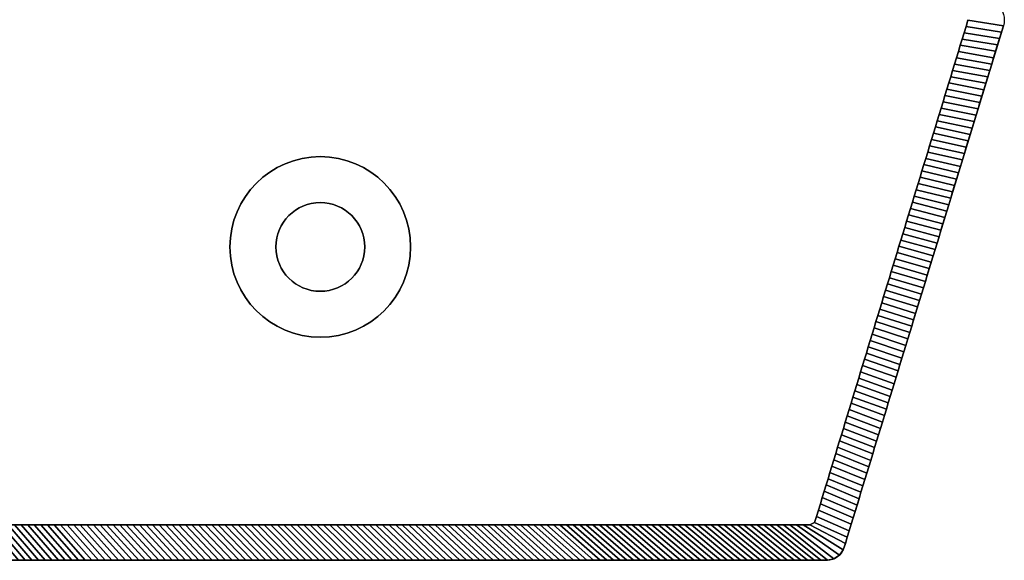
# Model space of a CAD drawing. Extents: x -14.9 to 10.6, y -11.3 to 8.7.
# Tile 9 of 13: x 4 to 10.6, y -11.3 to -7.7. Entities that reach past the tile are written whole.
import ezdxf

# ---------------------------------------------------------------- set-up
doc = ezdxf.new("R2010")
doc.units = 0
doc.header["$MEASUREMENT"] = 0
doc.layers.get('0').update_dxf_attribs({"linetype": 'CONTINUOUS'})

msp = doc.modelspace()

# ---------------------------------------------------------------- linework, layer by layer
at = {"elevation": -7.7762}
msp.add_lwpolyline([(10.5531, -7.7074), (9.4926, -11.1843, -0.326191), (9.3799, -11.2666), (8.7916, -11.2666), (-14.6762, -11.2666, -0.376322), (-14.8817, -11.0321), (-14.8817, -11.0314), (-14.8817, 8.4989, -0.376322), (-14.6762, 8.7334), (8.7916, 8.7334), (9.3799, 8.7334, -0.32213), (9.492, 8.6528), (10.5531, 5.1743, -0.164351), (10.5529, 5.0985, 0.155264), (10.553, -7.6316, -0.162918)], format="xyb", close=True, dxfattribs=at)
for radius in [0.6011, 0.2956]:
    msp.add_circle((6.008, -9.18, -8.0124), radius)
at = {"extrusion": (0, 0, -1)}
for radius in [0.6011, 0.2956]:
    msp.add_circle((-6.008, -9.18, -6.73), radius, dxfattribs=at)
at = {"extrusion": (-6.12323e-17, -1, -1.83697e-16)}
for centre, radius in [((5.9798, -5.9258, 11.2666), 0.6102), ((5.9798, 4.6411, 11.2666), 0.6102), ((5.9798, -5.9258, 11.2666), 0.2756), ((5.9798, 4.6411, 11.2666), 0.2756)]:
    msp.add_circle(centre, radius, dxfattribs=at)

# ---------------------------------------------------------------- meshes
mesh = msp.add_polymesh((2, 9))
for k, corner in enumerate([(10.3175, -7.6703, 6.73), (10.3047, -7.7121, 6.73), (10.2919, -7.7539, 6.73), (10.2792, -7.7957, 6.73), (10.2664, -7.8376, 6.73), (10.2537, -7.8794, 6.73), (10.2409, -7.9212, 6.73), (10.2282, -7.963, 6.73), (10.2154, -8.0048, 6.73), (10.5531, -7.7074, 6.4938), (10.5401, -7.75, 6.4938), (10.5271, -7.7926, 6.4938), (10.5141, -7.8351, 6.4938), (10.5011, -7.8777, 6.4938), (10.4882, -7.9202, 6.4938), (10.4752, -7.9628, 6.4938), (10.4622, -8.0053, 6.4938), (10.4492, -8.0479, 6.4938)]):
    mesh.set_mesh_vertex(divmod(k, 9), corner)
mesh = msp.add_polymesh((2, 8))
for k, corner in enumerate([(10.2282, -7.963, -8.0124), (10.2409, -7.9212, -8.0124), (10.2537, -7.8794, -8.0124), (10.2664, -7.8376, -8.0124), (10.2792, -7.7957, -8.0124), (10.2919, -7.7539, -8.0124), (10.3047, -7.7121, -8.0124), (10.3175, -7.6703, -8.0124), (10.4622, -8.0053, -7.7762), (10.4752, -7.9628, -7.7762), (10.4882, -7.9202, -7.7762), (10.5011, -7.8777, -7.7762), (10.5141, -7.8351, -7.7762), (10.5271, -7.7926, -7.7762), (10.5401, -7.75, -7.7762), (10.5531, -7.7074, -7.7762)]):
    mesh.set_mesh_vertex(divmod(k, 8), corner)
mesh = msp.add_polymesh((2, 9))
for k, corner in enumerate([(10.1261, -8.2976, -8.0124), (10.1389, -8.2557, -8.0124), (10.1516, -8.2139, -8.0124), (10.1644, -8.1721, -8.0124), (10.1772, -8.1303, -8.0124), (10.1899, -8.0885, -8.0124), (10.2027, -8.0466, -8.0124), (10.2154, -8.0048, -8.0124), (10.2282, -7.963, -8.0124), (10.3584, -8.3458, -7.7762), (10.3713, -8.3032, -7.7762), (10.3843, -8.2607, -7.7762), (10.3973, -8.2181, -7.7762), (10.4103, -8.1755, -7.7762), (10.4233, -8.133, -7.7762), (10.4362, -8.0904, -7.7762), (10.4492, -8.0479, -7.7762), (10.4622, -8.0053, -7.7762)]):
    mesh.set_mesh_vertex(divmod(k, 9), corner)
mesh = msp.add_polymesh((2, 9))
for k, corner in enumerate([(10.2154, -8.0048, 6.73), (10.2027, -8.0466, 6.73), (10.1899, -8.0885, 6.73), (10.1772, -8.1303, 6.73), (10.1644, -8.1721, 6.73), (10.1516, -8.2139, 6.73), (10.1389, -8.2557, 6.73), (10.1261, -8.2976, 6.73), (10.1134, -8.3394, 6.73), (10.4492, -8.0479, 6.4938), (10.4362, -8.0904, 6.4938), (10.4233, -8.133, 6.4938), (10.4103, -8.1755, 6.4938), (10.3973, -8.2181, 6.4938), (10.3843, -8.2607, 6.4938), (10.3713, -8.3032, 6.4938), (10.3584, -8.3458, 6.4938), (10.3454, -8.3883, 6.4938)]):
    mesh.set_mesh_vertex(divmod(k, 9), corner)
mesh = msp.add_polymesh((2, 9))
for k, corner in enumerate([(10.0241, -8.6321, -8.0124), (10.0368, -8.5903, -8.0124), (10.0496, -8.5485, -8.0124), (10.0624, -8.5066, -8.0124), (10.0751, -8.4648, -8.0124), (10.0879, -8.423, -8.0124), (10.1006, -8.3812, -8.0124), (10.1134, -8.3394, -8.0124), (10.1261, -8.2976, -8.0124), (10.2545, -8.6862, -7.7762), (10.2675, -8.6436, -7.7762), (10.2805, -8.6011, -7.7762), (10.2935, -8.5585, -7.7762), (10.3064, -8.516, -7.7762), (10.3194, -8.4734, -7.7762), (10.3324, -8.4309, -7.7762), (10.3454, -8.3883, -7.7762), (10.3584, -8.3458, -7.7762)]):
    mesh.set_mesh_vertex(divmod(k, 9), corner)
mesh = msp.add_polymesh((2, 9))
for k, corner in enumerate([(10.1134, -8.3394, 6.73), (10.1006, -8.3812, 6.73), (10.0879, -8.423, 6.73), (10.0751, -8.4648, 6.73), (10.0624, -8.5066, 6.73), (10.0496, -8.5485, 6.73), (10.0368, -8.5903, 6.73), (10.0241, -8.6321, 6.73), (10.0113, -8.6739, 6.73), (10.3454, -8.3883, 6.4938), (10.3324, -8.4309, 6.4938), (10.3194, -8.4734, 6.4938), (10.3064, -8.516, 6.4938), (10.2935, -8.5585, 6.4938), (10.2805, -8.6011, 6.4938), (10.2675, -8.6436, 6.4938), (10.2545, -8.6862, 6.4938), (10.2415, -8.7288, 6.4938)]):
    mesh.set_mesh_vertex(divmod(k, 9), corner)
mesh = msp.add_polymesh((2, 9))
for k, corner in enumerate([(9.922, -8.9666, -8.0124), (9.9348, -8.9248, -8.0124), (9.9476, -8.883, -8.0124), (9.9603, -8.8412, -8.0124), (9.9731, -8.7994, -8.0124), (9.9858, -8.7575, -8.0124), (9.9986, -8.7157, -8.0124), (10.0113, -8.6739, -8.0124), (10.0241, -8.6321, -8.0124), (10.1507, -9.0266, -7.7762), (10.1637, -8.9841, -7.7762), (10.1766, -8.9415, -7.7762), (10.1896, -8.899, -7.7762), (10.2026, -8.8564, -7.7762), (10.2156, -8.8139, -7.7762), (10.2286, -8.7713, -7.7762), (10.2415, -8.7288, -7.7762), (10.2545, -8.6862, -7.7762)]):
    mesh.set_mesh_vertex(divmod(k, 9), corner)
mesh = msp.add_polymesh((2, 9))
for k, corner in enumerate([(10.0113, -8.6739, 6.73), (9.9986, -8.7157, 6.73), (9.9858, -8.7575, 6.73), (9.9731, -8.7994, 6.73), (9.9603, -8.8412, 6.73), (9.9476, -8.883, 6.73), (9.9348, -8.9248, 6.73), (9.922, -8.9666, 6.73), (9.9093, -9.0085, 6.73), (10.2415, -8.7288, 6.4938), (10.2286, -8.7713, 6.4938), (10.2156, -8.8139, 6.4938), (10.2026, -8.8564, 6.4938), (10.1896, -8.899, 6.4938), (10.1766, -8.9415, 6.4938), (10.1637, -8.9841, 6.4938), (10.1507, -9.0266, 6.4938), (10.1377, -9.0692, 6.4938)]):
    mesh.set_mesh_vertex(divmod(k, 9), corner)
mesh = msp.add_polymesh((2, 9))
for k, corner in enumerate([(9.82, -9.3012, -8.0124), (9.8328, -9.2594, -8.0124), (9.8455, -9.2175, -8.0124), (9.8583, -9.1757, -8.0124), (9.871, -9.1339, -8.0124), (9.8838, -9.0921, -8.0124), (9.8965, -9.0503, -8.0124), (9.9093, -9.0085, -8.0124), (9.922, -8.9666, -8.0124), (10.0468, -9.3671, -7.7762), (10.0598, -9.3245, -7.7762), (10.0728, -9.282, -7.7762), (10.0858, -9.2394, -7.7762), (10.0988, -9.1969, -7.7762), (10.1117, -9.1543, -7.7762), (10.1247, -9.1118, -7.7762), (10.1377, -9.0692, -7.7762), (10.1507, -9.0266, -7.7762)]):
    mesh.set_mesh_vertex(divmod(k, 9), corner)
mesh = msp.add_polymesh((2, 9))
for k, corner in enumerate([(9.9093, -9.0085, 6.73), (9.8965, -9.0503, 6.73), (9.8838, -9.0921, 6.73), (9.871, -9.1339, 6.73), (9.8583, -9.1757, 6.73), (9.8455, -9.2175, 6.73), (9.8328, -9.2594, 6.73), (9.82, -9.3012, 6.73), (9.8072, -9.343, 6.73), (10.1377, -9.0692, 6.4938), (10.1247, -9.1118, 6.4938), (10.1117, -9.1543, 6.4938), (10.0988, -9.1969, 6.4938), (10.0858, -9.2394, 6.4938), (10.0728, -9.282, 6.4938), (10.0598, -9.3245, 6.4938), (10.0468, -9.3671, 6.4938), (10.0339, -9.4096, 6.4938)]):
    mesh.set_mesh_vertex(divmod(k, 9), corner)
mesh = msp.add_polymesh((2, 9))
for k, corner in enumerate([(9.718, -9.6357, -8.0124), (9.7307, -9.5939, -8.0124), (9.7435, -9.5521, -8.0124), (9.7562, -9.5103, -8.0124), (9.769, -9.4685, -8.0124), (9.7817, -9.4266, -8.0124), (9.7945, -9.3848, -8.0124), (9.8072, -9.343, -8.0124), (9.82, -9.3012, -8.0124), (9.943, -9.7075, -7.7762), (9.956, -9.665, -7.7762), (9.969, -9.6224, -7.7762), (9.9819, -9.5799, -7.7762), (9.9949, -9.5373, -7.7762), (10.0079, -9.4947, -7.7762), (10.0209, -9.4522, -7.7762), (10.0339, -9.4096, -7.7762), (10.0468, -9.3671, -7.7762)]):
    mesh.set_mesh_vertex(divmod(k, 9), corner)
mesh = msp.add_polymesh((2, 9))
for k, corner in enumerate([(9.8072, -9.343, 6.73), (9.7945, -9.3848, 6.73), (9.7817, -9.4266, 6.73), (9.769, -9.4685, 6.73), (9.7562, -9.5103, 6.73), (9.7435, -9.5521, 6.73), (9.7307, -9.5939, 6.73), (9.718, -9.6357, 6.73), (9.7052, -9.6775, 6.73), (10.0339, -9.4096, 6.4938), (10.0209, -9.4522, 6.4938), (10.0079, -9.4947, 6.4938), (9.9949, -9.5373, 6.4938), (9.9819, -9.5799, 6.4938), (9.969, -9.6224, 6.4938), (9.956, -9.665, 6.4938), (9.943, -9.7075, 6.4938), (9.93, -9.7501, 6.4938)]):
    mesh.set_mesh_vertex(divmod(k, 9), corner)
mesh = msp.add_polymesh((2, 9))
for k, corner in enumerate([(9.7052, -9.6775, 6.73), (9.6925, -9.7194, 6.73), (9.6797, -9.7612, 6.73), (9.6669, -9.803, 6.73), (9.6542, -9.8448, 6.73), (9.6414, -9.8866, 6.73), (9.6287, -9.9284, 6.73), (9.6159, -9.9703, 6.73), (9.6032, -10.0121, 6.73), (9.93, -9.7501, 6.4938), (9.917, -9.7926, 6.4938), (9.9041, -9.8352, 6.4938), (9.8911, -9.8777, 6.4938), (9.8781, -9.9203, 6.4938), (9.8651, -9.9628, 6.4938), (9.8521, -10.0054, 6.4938), (9.8392, -10.048, 6.4938), (9.8262, -10.0905, 6.4938)]):
    mesh.set_mesh_vertex(divmod(k, 9), corner)
mesh = msp.add_polymesh((2, 9))
for k, corner in enumerate([(9.6159, -9.9703, -8.0124), (9.6287, -9.9284, -8.0124), (9.6414, -9.8866, -8.0124), (9.6542, -9.8448, -8.0124), (9.6669, -9.803, -8.0124), (9.6797, -9.7612, -8.0124), (9.6925, -9.7194, -8.0124), (9.7052, -9.6775, -8.0124), (9.718, -9.6357, -8.0124), (9.8392, -10.048, -7.7762), (9.8521, -10.0054, -7.7762), (9.8651, -9.9628, -7.7762), (9.8781, -9.9203, -7.7762), (9.8911, -9.8777, -7.7762), (9.9041, -9.8352, -7.7762), (9.917, -9.7926, -7.7762), (9.93, -9.7501, -7.7762), (9.943, -9.7075, -7.7762)]):
    mesh.set_mesh_vertex(divmod(k, 9), corner)
mesh = msp.add_polymesh((2, 9))
for k, corner in enumerate([(9.6032, -10.0121, 6.73), (9.5904, -10.0539, 6.73), (9.5777, -10.0957, 6.73), (9.5649, -10.1375, 6.73), (9.5521, -10.1794, 6.73), (9.5394, -10.2212, 6.73), (9.5266, -10.263, 6.73), (9.5139, -10.3048, 6.73), (9.5011, -10.3466, 6.73), (9.8262, -10.0905, 6.4938), (9.8132, -10.1331, 6.4938), (9.8002, -10.1756, 6.4938), (9.7872, -10.2182, 6.4938), (9.7743, -10.2607, 6.4938), (9.7613, -10.3033, 6.4938), (9.7483, -10.3458, 6.4938), (9.7353, -10.3884, 6.4938), (9.7223, -10.4309, 6.4938)]):
    mesh.set_mesh_vertex(divmod(k, 9), corner)
mesh = msp.add_polymesh((2, 9))
for k, corner in enumerate([(9.5139, -10.3048, -8.0124), (9.5266, -10.263, -8.0124), (9.5394, -10.2212, -8.0124), (9.5521, -10.1794, -8.0124), (9.5649, -10.1375, -8.0124), (9.5777, -10.0957, -8.0124), (9.5904, -10.0539, -8.0124), (9.6032, -10.0121, -8.0124), (9.6159, -9.9703, -8.0124), (9.7353, -10.3884, -7.7762), (9.7483, -10.3458, -7.7762), (9.7613, -10.3033, -7.7762), (9.7743, -10.2607, -7.7762), (9.7872, -10.2182, -7.7762), (9.8002, -10.1756, -7.7762), (9.8132, -10.1331, -7.7762), (9.8262, -10.0905, -7.7762), (9.8392, -10.048, -7.7762)]):
    mesh.set_mesh_vertex(divmod(k, 9), corner)
mesh = msp.add_polymesh((2, 9))
for k, corner in enumerate([(9.5011, -10.3466, 6.73), (9.4884, -10.3884, 6.73), (9.4756, -10.4303, 6.73), (9.4629, -10.4721, 6.73), (9.4501, -10.5139, 6.73), (9.4373, -10.5557, 6.73), (9.4246, -10.5975, 6.73), (9.4118, -10.6393, 6.73), (9.3991, -10.6812, 6.73), (9.7223, -10.4309, 6.4938), (9.7094, -10.4735, 6.4938), (9.6964, -10.5161, 6.4938), (9.6834, -10.5586, 6.4938), (9.6704, -10.6012, 6.4938), (9.6574, -10.6437, 6.4938), (9.6445, -10.6863, 6.4938), (9.6315, -10.7288, 6.4938), (9.6185, -10.7714, 6.4938)]):
    mesh.set_mesh_vertex(divmod(k, 9), corner)
mesh = msp.add_polymesh((2, 9))
for k, corner in enumerate([(9.4118, -10.6393, -8.0124), (9.4246, -10.5975, -8.0124), (9.4373, -10.5557, -8.0124), (9.4501, -10.5139, -8.0124), (9.4629, -10.4721, -8.0124), (9.4756, -10.4303, -8.0124), (9.4884, -10.3884, -8.0124), (9.5011, -10.3466, -8.0124), (9.5139, -10.3048, -8.0124), (9.6315, -10.7288, -7.7762), (9.6445, -10.6863, -7.7762), (9.6574, -10.6437, -7.7762), (9.6704, -10.6012, -7.7762), (9.6834, -10.5586, -7.7762), (9.6964, -10.5161, -7.7762), (9.7094, -10.4735, -7.7762), (9.7223, -10.4309, -7.7762), (9.7353, -10.3884, -7.7762)]):
    mesh.set_mesh_vertex(divmod(k, 9), corner)
mesh = msp.add_polymesh((2, 9))
for k, corner in enumerate([(9.3098, -10.9739, -8.0124), (9.3226, -10.9321, -8.0124), (9.3353, -10.8903, -8.0124), (9.3481, -10.8484, -8.0124), (9.3608, -10.8066, -8.0124), (9.3736, -10.7648, -8.0124), (9.3863, -10.723, -8.0124), (9.3991, -10.6812, -8.0124), (9.4118, -10.6393, -8.0124), (9.5276, -11.0693, -7.7762), (9.5406, -11.0267, -7.7762), (9.5536, -10.9842, -7.7762), (9.5666, -10.9416, -7.7762), (9.5796, -10.899, -7.7762), (9.5925, -10.8565, -7.7762), (9.6055, -10.8139, -7.7762), (9.6185, -10.7714, -7.7762), (9.6315, -10.7288, -7.7762)]):
    mesh.set_mesh_vertex(divmod(k, 9), corner)
mesh = msp.add_polymesh((2, 9))
for k, corner in enumerate([(9.3991, -10.6812, 6.73), (9.3863, -10.723, 6.73), (9.3736, -10.7648, 6.73), (9.3608, -10.8066, 6.73), (9.3481, -10.8484, 6.73), (9.3353, -10.8903, 6.73), (9.3226, -10.9321, 6.73), (9.3098, -10.9739, 6.73), (9.297, -11.0157, 6.73), (9.6185, -10.7714, 6.4938), (9.6055, -10.8139, 6.4938), (9.5925, -10.8565, 6.4938), (9.5796, -10.899, 6.4938), (9.5666, -10.9416, 6.4938), (9.5536, -10.9842, 6.4938), (9.5406, -11.0267, 6.4938), (9.5276, -11.0693, 6.4938), (9.5147, -11.1118, 6.4938)]):
    mesh.set_mesh_vertex(divmod(k, 9), corner)
mesh = msp.add_polymesh((2, 9))
for k, corner in enumerate([(9.0019, -11.0304, -8.0124), (9.0456, -11.0304, -8.0124), (9.0893, -11.0304, -8.0124), (9.133, -11.0304, -8.0124), (9.1768, -11.0304, -8.0124), (9.2205, -11.0304, -8.0124), (9.2642, -11.0304, -8.0124), (9.297, -11.0157, -8.0124), (9.3098, -10.9739, -8.0124), (9.2935, -11.2666, -7.7762), (9.338, -11.2666, -7.7762), (9.3824, -11.2666, -7.7762), (9.4257, -11.2574, -7.7762), (9.4626, -11.2329, -7.7762), (9.4878, -11.1966, -7.7762), (9.5017, -11.1544, -7.7762), (9.5147, -11.1118, -7.7762), (9.5276, -11.0693, -7.7762)]):
    mesh.set_mesh_vertex(divmod(k, 9), corner)
mesh = msp.add_polymesh((2, 9))
for k, corner in enumerate([(4.0615, -11.0304, 6.73), (4.0178, -11.0304, 6.73), (3.9741, -11.0304, 6.73), (3.9304, -11.0304, 6.73), (3.8867, -11.0304, 6.73), (3.8429, -11.0304, 6.73), (3.7992, -11.0304, 6.73), (3.7555, -11.0304, 6.73), (3.7118, -11.0304, 6.73), (4.2661, -11.2666, 6.4938), (4.2216, -11.2666, 6.4938), (4.1771, -11.2666, 6.4938), (4.1326, -11.2666, 6.4938), (4.0881, -11.2666, 6.4938), (4.0436, -11.2666, 6.4938), (3.9991, -11.2666, 6.4938), (3.9546, -11.2666, 6.4938), (3.9101, -11.2666, 6.4938)]):
    mesh.set_mesh_vertex(divmod(k, 9), corner)
mesh = msp.add_polymesh((2, 9))
for k, corner in enumerate([(3.7555, -11.0304, -8.0124), (3.7992, -11.0304, -8.0124), (3.8429, -11.0304, -8.0124), (3.8867, -11.0304, -8.0124), (3.9304, -11.0304, -8.0124), (3.9741, -11.0304, -8.0124), (4.0178, -11.0304, -8.0124), (4.0615, -11.0304, -8.0124), (4.1053, -11.0304, -8.0124), (3.9546, -11.2666, -7.7762), (3.9991, -11.2666, -7.7762), (4.0436, -11.2666, -7.7762), (4.0881, -11.2666, -7.7762), (4.1326, -11.2666, -7.7762), (4.1771, -11.2666, -7.7762), (4.2216, -11.2666, -7.7762), (4.2661, -11.2666, -7.7762), (4.3105, -11.2666, -7.7762)]):
    mesh.set_mesh_vertex(divmod(k, 9), corner)
mesh = msp.add_polymesh((2, 9))
for k, corner in enumerate([(4.4113, -11.0304, 6.73), (4.3676, -11.0304, 6.73), (4.3239, -11.0304, 6.73), (4.2801, -11.0304, 6.73), (4.2364, -11.0304, 6.73), (4.1927, -11.0304, 6.73), (4.149, -11.0304, 6.73), (4.1053, -11.0304, 6.73), (4.0615, -11.0304, 6.73), (4.622, -11.2666, 6.4938), (4.5775, -11.2666, 6.4938), (4.533, -11.2666, 6.4938), (4.4885, -11.2666, 6.4938), (4.444, -11.2666, 6.4938), (4.3995, -11.2666, 6.4938), (4.355, -11.2666, 6.4938), (4.3105, -11.2666, 6.4938), (4.2661, -11.2666, 6.4938)]):
    mesh.set_mesh_vertex(divmod(k, 9), corner)
mesh = msp.add_polymesh((2, 9))
for k, corner in enumerate([(4.1053, -11.0304, -8.0124), (4.149, -11.0304, -8.0124), (4.1927, -11.0304, -8.0124), (4.2364, -11.0304, -8.0124), (4.2801, -11.0304, -8.0124), (4.3239, -11.0304, -8.0124), (4.3676, -11.0304, -8.0124), (4.4113, -11.0304, -8.0124), (4.455, -11.0304, -8.0124), (4.3105, -11.2666, -7.7762), (4.355, -11.2666, -7.7762), (4.3995, -11.2666, -7.7762), (4.444, -11.2666, -7.7762), (4.4885, -11.2666, -7.7762), (4.533, -11.2666, -7.7762), (4.5775, -11.2666, -7.7762), (4.622, -11.2666, -7.7762), (4.6665, -11.2666, -7.7762)]):
    mesh.set_mesh_vertex(divmod(k, 9), corner)
mesh = msp.add_polymesh((2, 9))
for k, corner in enumerate([(4.7611, -11.0304, 6.73), (4.7173, -11.0304, 6.73), (4.6736, -11.0304, 6.73), (4.6299, -11.0304, 6.73), (4.5862, -11.0304, 6.73), (4.5425, -11.0304, 6.73), (4.4987, -11.0304, 6.73), (4.455, -11.0304, 6.73), (4.4113, -11.0304, 6.73), (4.9779, -11.2666, 6.4938), (4.9334, -11.2666, 6.4938), (4.8889, -11.2666, 6.4938), (4.8444, -11.2666, 6.4938), (4.7999, -11.2666, 6.4938), (4.7555, -11.2666, 6.4938), (4.711, -11.2666, 6.4938), (4.6665, -11.2666, 6.4938), (4.622, -11.2666, 6.4938)]):
    mesh.set_mesh_vertex(divmod(k, 9), corner)
mesh = msp.add_polymesh((2, 9))
for k, corner in enumerate([(4.455, -11.0304, -8.0124), (4.4987, -11.0304, -8.0124), (4.5425, -11.0304, -8.0124), (4.5862, -11.0304, -8.0124), (4.6299, -11.0304, -8.0124), (4.6736, -11.0304, -8.0124), (4.7173, -11.0304, -8.0124), (4.7611, -11.0304, -8.0124), (4.8048, -11.0304, -8.0124), (4.6665, -11.2666, -7.7762), (4.711, -11.2666, -7.7762), (4.7555, -11.2666, -7.7762), (4.7999, -11.2666, -7.7762), (4.8444, -11.2666, -7.7762), (4.8889, -11.2666, -7.7762), (4.9334, -11.2666, -7.7762), (4.9779, -11.2666, -7.7762), (5.0224, -11.2666, -7.7762)]):
    mesh.set_mesh_vertex(divmod(k, 9), corner)
mesh = msp.add_polymesh((2, 9))
for k, corner in enumerate([(5.1108, -11.0304, 6.73), (5.0671, -11.0304, 6.73), (5.0234, -11.0304, 6.73), (4.9797, -11.0304, 6.73), (4.9359, -11.0304, 6.73), (4.8922, -11.0304, 6.73), (4.8485, -11.0304, 6.73), (4.8048, -11.0304, 6.73), (4.7611, -11.0304, 6.73), (5.3338, -11.2666, 6.4938), (5.2893, -11.2666, 6.4938), (5.2448, -11.2666, 6.4938), (5.2004, -11.2666, 6.4938), (5.1559, -11.2666, 6.4938), (5.1114, -11.2666, 6.4938), (5.0669, -11.2666, 6.4938), (5.0224, -11.2666, 6.4938), (4.9779, -11.2666, 6.4938)]):
    mesh.set_mesh_vertex(divmod(k, 9), corner)
mesh = msp.add_polymesh((2, 9))
for k, corner in enumerate([(4.8048, -11.0304, -8.0124), (4.8485, -11.0304, -8.0124), (4.8922, -11.0304, -8.0124), (4.9359, -11.0304, -8.0124), (4.9797, -11.0304, -8.0124), (5.0234, -11.0304, -8.0124), (5.0671, -11.0304, -8.0124), (5.1108, -11.0304, -8.0124), (5.1545, -11.0304, -8.0124), (5.0224, -11.2666, -7.7762), (5.0669, -11.2666, -7.7762), (5.1114, -11.2666, -7.7762), (5.1559, -11.2666, -7.7762), (5.2004, -11.2666, -7.7762), (5.2448, -11.2666, -7.7762), (5.2893, -11.2666, -7.7762), (5.3338, -11.2666, -7.7762), (5.3783, -11.2666, -7.7762)]):
    mesh.set_mesh_vertex(divmod(k, 9), corner)
mesh = msp.add_polymesh((2, 9))
for k, corner in enumerate([(5.4606, -11.0304, 6.73), (5.4169, -11.0304, 6.73), (5.3731, -11.0304, 6.73), (5.3294, -11.0304, 6.73), (5.2857, -11.0304, 6.73), (5.242, -11.0304, 6.73), (5.1983, -11.0304, 6.73), (5.1545, -11.0304, 6.73), (5.1108, -11.0304, 6.73), (5.6897, -11.2666, 6.4938), (5.6453, -11.2666, 6.4938), (5.6008, -11.2666, 6.4938), (5.5563, -11.2666, 6.4938), (5.5118, -11.2666, 6.4938), (5.4673, -11.2666, 6.4938), (5.4228, -11.2666, 6.4938), (5.3783, -11.2666, 6.4938), (5.3338, -11.2666, 6.4938)]):
    mesh.set_mesh_vertex(divmod(k, 9), corner)
mesh = msp.add_polymesh((2, 9))
for k, corner in enumerate([(5.1545, -11.0304, -8.0124), (5.1983, -11.0304, -8.0124), (5.242, -11.0304, -8.0124), (5.2857, -11.0304, -8.0124), (5.3294, -11.0304, -8.0124), (5.3731, -11.0304, -8.0124), (5.4169, -11.0304, -8.0124), (5.4606, -11.0304, -8.0124), (5.5043, -11.0304, -8.0124), (5.3783, -11.2666, -7.7762), (5.4228, -11.2666, -7.7762), (5.4673, -11.2666, -7.7762), (5.5118, -11.2666, -7.7762), (5.5563, -11.2666, -7.7762), (5.6008, -11.2666, -7.7762), (5.6453, -11.2666, -7.7762), (5.6897, -11.2666, -7.7762), (5.7342, -11.2666, -7.7762)]):
    mesh.set_mesh_vertex(divmod(k, 9), corner)
mesh = msp.add_polymesh((2, 9))
for k, corner in enumerate([(5.8103, -11.0304, 6.73), (5.7666, -11.0304, 6.73), (5.7229, -11.0304, 6.73), (5.6792, -11.0304, 6.73), (5.6355, -11.0304, 6.73), (5.5917, -11.0304, 6.73), (5.548, -11.0304, 6.73), (5.5043, -11.0304, 6.73), (5.4606, -11.0304, 6.73), (6.0457, -11.2666, 6.4938), (6.0012, -11.2666, 6.4938), (5.9567, -11.2666, 6.4938), (5.9122, -11.2666, 6.4938), (5.8677, -11.2666, 6.4938), (5.8232, -11.2666, 6.4938), (5.7787, -11.2666, 6.4938), (5.7342, -11.2666, 6.4938), (5.6897, -11.2666, 6.4938)]):
    mesh.set_mesh_vertex(divmod(k, 9), corner)
mesh = msp.add_polymesh((2, 9))
for k, corner in enumerate([(5.5043, -11.0304, -8.0124), (5.548, -11.0304, -8.0124), (5.5917, -11.0304, -8.0124), (5.6355, -11.0304, -8.0124), (5.6792, -11.0304, -8.0124), (5.7229, -11.0304, -8.0124), (5.7666, -11.0304, -8.0124), (5.8103, -11.0304, -8.0124), (5.8541, -11.0304, -8.0124), (5.7342, -11.2666, -7.7762), (5.7787, -11.2666, -7.7762), (5.8232, -11.2666, -7.7762), (5.8677, -11.2666, -7.7762), (5.9122, -11.2666, -7.7762), (5.9567, -11.2666, -7.7762), (6.0012, -11.2666, -7.7762), (6.0457, -11.2666, -7.7762), (6.0902, -11.2666, -7.7762)]):
    mesh.set_mesh_vertex(divmod(k, 9), corner)
mesh = msp.add_polymesh((2, 9))
for k, corner in enumerate([(6.1601, -11.0304, 6.73), (6.1164, -11.0304, 6.73), (6.0727, -11.0304, 6.73), (6.0289, -11.0304, 6.73), (5.9852, -11.0304, 6.73), (5.9415, -11.0304, 6.73), (5.8978, -11.0304, 6.73), (5.8541, -11.0304, 6.73), (5.8103, -11.0304, 6.73), (6.4016, -11.2666, 6.4938), (6.3571, -11.2666, 6.4938), (6.3126, -11.2666, 6.4938), (6.2681, -11.2666, 6.4938), (6.2236, -11.2666, 6.4938), (6.1791, -11.2666, 6.4938), (6.1347, -11.2666, 6.4938), (6.0902, -11.2666, 6.4938), (6.0457, -11.2666, 6.4938)]):
    mesh.set_mesh_vertex(divmod(k, 9), corner)
mesh = msp.add_polymesh((2, 9))
for k, corner in enumerate([(5.8541, -11.0304, -8.0124), (5.8978, -11.0304, -8.0124), (5.9415, -11.0304, -8.0124), (5.9852, -11.0304, -8.0124), (6.0289, -11.0304, -8.0124), (6.0727, -11.0304, -8.0124), (6.1164, -11.0304, -8.0124), (6.1601, -11.0304, -8.0124), (6.2038, -11.0304, -8.0124), (6.0902, -11.2666, -7.7762), (6.1347, -11.2666, -7.7762), (6.1791, -11.2666, -7.7762), (6.2236, -11.2666, -7.7762), (6.2681, -11.2666, -7.7762), (6.3126, -11.2666, -7.7762), (6.3571, -11.2666, -7.7762), (6.4016, -11.2666, -7.7762), (6.4461, -11.2666, -7.7762)]):
    mesh.set_mesh_vertex(divmod(k, 9), corner)
mesh = msp.add_polymesh((2, 9))
for k, corner in enumerate([(6.5099, -11.0304, 6.73), (6.4661, -11.0304, 6.73), (6.4224, -11.0304, 6.73), (6.3787, -11.0304, 6.73), (6.335, -11.0304, 6.73), (6.2913, -11.0304, 6.73), (6.2475, -11.0304, 6.73), (6.2038, -11.0304, 6.73), (6.1601, -11.0304, 6.73), (6.7575, -11.2666, 6.4938), (6.713, -11.2666, 6.4938), (6.6685, -11.2666, 6.4938), (6.624, -11.2666, 6.4938), (6.5796, -11.2666, 6.4938), (6.5351, -11.2666, 6.4938), (6.4906, -11.2666, 6.4938), (6.4461, -11.2666, 6.4938), (6.4016, -11.2666, 6.4938)]):
    mesh.set_mesh_vertex(divmod(k, 9), corner)
mesh = msp.add_polymesh((2, 9))
for k, corner in enumerate([(6.2038, -11.0304, -8.0124), (6.2475, -11.0304, -8.0124), (6.2913, -11.0304, -8.0124), (6.335, -11.0304, -8.0124), (6.3787, -11.0304, -8.0124), (6.4224, -11.0304, -8.0124), (6.4661, -11.0304, -8.0124), (6.5099, -11.0304, -8.0124), (6.5536, -11.0304, -8.0124), (6.4461, -11.2666, -7.7762), (6.4906, -11.2666, -7.7762), (6.5351, -11.2666, -7.7762), (6.5796, -11.2666, -7.7762), (6.624, -11.2666, -7.7762), (6.6685, -11.2666, -7.7762), (6.713, -11.2666, -7.7762), (6.7575, -11.2666, -7.7762), (6.802, -11.2666, -7.7762)]):
    mesh.set_mesh_vertex(divmod(k, 9), corner)
mesh = msp.add_polymesh((2, 9))
for k, corner in enumerate([(6.8596, -11.0304, 6.73), (6.8159, -11.0304, 6.73), (6.7722, -11.0304, 6.73), (6.7285, -11.0304, 6.73), (6.6847, -11.0304, 6.73), (6.641, -11.0304, 6.73), (6.5973, -11.0304, 6.73), (6.5536, -11.0304, 6.73), (6.5099, -11.0304, 6.73), (7.1134, -11.2666, 6.4938), (7.0689, -11.2666, 6.4938), (7.0245, -11.2666, 6.4938), (6.98, -11.2666, 6.4938), (6.9355, -11.2666, 6.4938), (6.891, -11.2666, 6.4938), (6.8465, -11.2666, 6.4938), (6.802, -11.2666, 6.4938), (6.7575, -11.2666, 6.4938)]):
    mesh.set_mesh_vertex(divmod(k, 9), corner)
mesh = msp.add_polymesh((2, 9))
for k, corner in enumerate([(6.5536, -11.0304, -8.0124), (6.5973, -11.0304, -8.0124), (6.641, -11.0304, -8.0124), (6.6847, -11.0304, -8.0124), (6.7285, -11.0304, -8.0124), (6.7722, -11.0304, -8.0124), (6.8159, -11.0304, -8.0124), (6.8596, -11.0304, -8.0124), (6.9033, -11.0304, -8.0124), (6.802, -11.2666, -7.7762), (6.8465, -11.2666, -7.7762), (6.891, -11.2666, -7.7762), (6.9355, -11.2666, -7.7762), (6.98, -11.2666, -7.7762), (7.0245, -11.2666, -7.7762), (7.0689, -11.2666, -7.7762), (7.1134, -11.2666, -7.7762), (7.1579, -11.2666, -7.7762)]):
    mesh.set_mesh_vertex(divmod(k, 9), corner)
mesh = msp.add_polymesh((2, 9))
for k, corner in enumerate([(7.2094, -11.0304, 6.73), (7.1657, -11.0304, 6.73), (7.1219, -11.0304, 6.73), (7.0782, -11.0304, 6.73), (7.0345, -11.0304, 6.73), (6.9908, -11.0304, 6.73), (6.9471, -11.0304, 6.73), (6.9033, -11.0304, 6.73), (6.8596, -11.0304, 6.73), (7.4694, -11.2666, 6.4938), (7.4249, -11.2666, 6.4938), (7.3804, -11.2666, 6.4938), (7.3359, -11.2666, 6.4938), (7.2914, -11.2666, 6.4938), (7.2469, -11.2666, 6.4938), (7.2024, -11.2666, 6.4938), (7.1579, -11.2666, 6.4938), (7.1134, -11.2666, 6.4938)]):
    mesh.set_mesh_vertex(divmod(k, 9), corner)
mesh = msp.add_polymesh((2, 9))
for k, corner in enumerate([(6.9033, -11.0304, -8.0124), (6.9471, -11.0304, -8.0124), (6.9908, -11.0304, -8.0124), (7.0345, -11.0304, -8.0124), (7.0782, -11.0304, -8.0124), (7.1219, -11.0304, -8.0124), (7.1657, -11.0304, -8.0124), (7.2094, -11.0304, -8.0124), (7.2531, -11.0304, -8.0124), (7.1579, -11.2666, -7.7762), (7.2024, -11.2666, -7.7762), (7.2469, -11.2666, -7.7762), (7.2914, -11.2666, -7.7762), (7.3359, -11.2666, -7.7762), (7.3804, -11.2666, -7.7762), (7.4249, -11.2666, -7.7762), (7.4694, -11.2666, -7.7762), (7.5138, -11.2666, -7.7762)]):
    mesh.set_mesh_vertex(divmod(k, 9), corner)
mesh = msp.add_polymesh((2, 9))
for k, corner in enumerate([(7.5591, -11.0304, 6.73), (7.5154, -11.0304, 6.73), (7.4717, -11.0304, 6.73), (7.428, -11.0304, 6.73), (7.3843, -11.0304, 6.73), (7.3405, -11.0304, 6.73), (7.2968, -11.0304, 6.73), (7.2531, -11.0304, 6.73), (7.2094, -11.0304, 6.73), (7.8253, -11.2666, 6.4938), (7.7808, -11.2666, 6.4938), (7.7363, -11.2666, 6.4938), (7.6918, -11.2666, 6.4938), (7.6473, -11.2666, 6.4938), (7.6028, -11.2666, 6.4938), (7.5583, -11.2666, 6.4938), (7.5138, -11.2666, 6.4938), (7.4694, -11.2666, 6.4938)]):
    mesh.set_mesh_vertex(divmod(k, 9), corner)
mesh = msp.add_polymesh((2, 9))
for k, corner in enumerate([(7.2531, -11.0304, -8.0124), (7.2968, -11.0304, -8.0124), (7.3405, -11.0304, -8.0124), (7.3843, -11.0304, -8.0124), (7.428, -11.0304, -8.0124), (7.4717, -11.0304, -8.0124), (7.5154, -11.0304, -8.0124), (7.5591, -11.0304, -8.0124), (7.6029, -11.0304, -8.0124), (7.5138, -11.2666, -7.7762), (7.5583, -11.2666, -7.7762), (7.6028, -11.2666, -7.7762), (7.6473, -11.2666, -7.7762), (7.6918, -11.2666, -7.7762), (7.7363, -11.2666, -7.7762), (7.7808, -11.2666, -7.7762), (7.8253, -11.2666, -7.7762), (7.8698, -11.2666, -7.7762)]):
    mesh.set_mesh_vertex(divmod(k, 9), corner)
mesh = msp.add_polymesh((2, 9))
for k, corner in enumerate([(7.9089, -11.0304, 6.73), (7.8652, -11.0304, 6.73), (7.8215, -11.0304, 6.73), (7.7777, -11.0304, 6.73), (7.734, -11.0304, 6.73), (7.6903, -11.0304, 6.73), (7.6466, -11.0304, 6.73), (7.6029, -11.0304, 6.73), (7.5591, -11.0304, 6.73), (8.1812, -11.2666, 6.4938), (8.1367, -11.2666, 6.4938), (8.0922, -11.2666, 6.4938), (8.0477, -11.2666, 6.4938), (8.0032, -11.2666, 6.4938), (7.9588, -11.2666, 6.4938), (7.9143, -11.2666, 6.4938), (7.8698, -11.2666, 6.4938), (7.8253, -11.2666, 6.4938)]):
    mesh.set_mesh_vertex(divmod(k, 9), corner)
mesh = msp.add_polymesh((2, 9))
for k, corner in enumerate([(7.6029, -11.0304, -8.0124), (7.6466, -11.0304, -8.0124), (7.6903, -11.0304, -8.0124), (7.734, -11.0304, -8.0124), (7.7777, -11.0304, -8.0124), (7.8215, -11.0304, -8.0124), (7.8652, -11.0304, -8.0124), (7.9089, -11.0304, -8.0124), (7.9526, -11.0304, -8.0124), (7.8698, -11.2666, -7.7762), (7.9143, -11.2666, -7.7762), (7.9588, -11.2666, -7.7762), (8.0032, -11.2666, -7.7762), (8.0477, -11.2666, -7.7762), (8.0922, -11.2666, -7.7762), (8.1367, -11.2666, -7.7762), (8.1812, -11.2666, -7.7762), (8.2257, -11.2666, -7.7762)]):
    mesh.set_mesh_vertex(divmod(k, 9), corner)
mesh = msp.add_polymesh((2, 9))
for k, corner in enumerate([(8.2586, -11.0304, 6.73), (8.2149, -11.0304, 6.73), (8.1712, -11.0304, 6.73), (8.1275, -11.0304, 6.73), (8.0838, -11.0304, 6.73), (8.04, -11.0304, 6.73), (7.9963, -11.0304, 6.73), (7.9526, -11.0304, 6.73), (7.9089, -11.0304, 6.73), (8.5371, -11.2666, 6.4938), (8.4926, -11.2666, 6.4938), (8.4481, -11.2666, 6.4938), (8.4037, -11.2666, 6.4938), (8.3592, -11.2666, 6.4938), (8.3147, -11.2666, 6.4938), (8.2702, -11.2666, 6.4938), (8.2257, -11.2666, 6.4938), (8.1812, -11.2666, 6.4938)]):
    mesh.set_mesh_vertex(divmod(k, 9), corner)
mesh = msp.add_polymesh((2, 9))
for k, corner in enumerate([(7.9526, -11.0304, -8.0124), (7.9963, -11.0304, -8.0124), (8.04, -11.0304, -8.0124), (8.0838, -11.0304, -8.0124), (8.1275, -11.0304, -8.0124), (8.1712, -11.0304, -8.0124), (8.2149, -11.0304, -8.0124), (8.2586, -11.0304, -8.0124), (8.3024, -11.0304, -8.0124), (8.2257, -11.2666, -7.7762), (8.2702, -11.2666, -7.7762), (8.3147, -11.2666, -7.7762), (8.3592, -11.2666, -7.7762), (8.4037, -11.2666, -7.7762), (8.4481, -11.2666, -7.7762), (8.4926, -11.2666, -7.7762), (8.5371, -11.2666, -7.7762), (8.5816, -11.2666, -7.7762)]):
    mesh.set_mesh_vertex(divmod(k, 9), corner)
mesh = msp.add_polymesh((2, 9))
for k, corner in enumerate([(8.6084, -11.0304, 6.73), (8.5647, -11.0304, 6.73), (8.521, -11.0304, 6.73), (8.4772, -11.0304, 6.73), (8.4335, -11.0304, 6.73), (8.3898, -11.0304, 6.73), (8.3461, -11.0304, 6.73), (8.3024, -11.0304, 6.73), (8.2586, -11.0304, 6.73), (8.893, -11.2666, 6.4938), (8.8486, -11.2666, 6.4938), (8.8041, -11.2666, 6.4938), (8.7596, -11.2666, 6.4938), (8.7151, -11.2666, 6.4938), (8.6706, -11.2666, 6.4938), (8.6261, -11.2666, 6.4938), (8.5816, -11.2666, 6.4938), (8.5371, -11.2666, 6.4938)]):
    mesh.set_mesh_vertex(divmod(k, 9), corner)
mesh = msp.add_polymesh((2, 9))
for k, corner in enumerate([(8.3024, -11.0304, -8.0124), (8.3461, -11.0304, -8.0124), (8.3898, -11.0304, -8.0124), (8.4335, -11.0304, -8.0124), (8.4772, -11.0304, -8.0124), (8.521, -11.0304, -8.0124), (8.5647, -11.0304, -8.0124), (8.6084, -11.0304, -8.0124), (8.6521, -11.0304, -8.0124), (8.5816, -11.2666, -7.7762), (8.6261, -11.2666, -7.7762), (8.6706, -11.2666, -7.7762), (8.7151, -11.2666, -7.7762), (8.7596, -11.2666, -7.7762), (8.8041, -11.2666, -7.7762), (8.8486, -11.2666, -7.7762), (8.893, -11.2666, -7.7762), (8.9375, -11.2666, -7.7762)]):
    mesh.set_mesh_vertex(divmod(k, 9), corner)
mesh = msp.add_polymesh((2, 9))
for k, corner in enumerate([(8.9582, -11.0304, 6.73), (8.9144, -11.0304, 6.73), (8.8707, -11.0304, 6.73), (8.827, -11.0304, 6.73), (8.7833, -11.0304, 6.73), (8.7396, -11.0304, 6.73), (8.6958, -11.0304, 6.73), (8.6521, -11.0304, 6.73), (8.6084, -11.0304, 6.73), (9.249, -11.2666, 6.4938), (9.2045, -11.2666, 6.4938), (9.16, -11.2666, 6.4938), (9.1155, -11.2666, 6.4938), (9.071, -11.2666, 6.4938), (9.0265, -11.2666, 6.4938), (8.982, -11.2666, 6.4938), (8.9375, -11.2666, 6.4938), (8.893, -11.2666, 6.4938)]):
    mesh.set_mesh_vertex(divmod(k, 9), corner)
mesh = msp.add_polymesh((2, 9))
for k, corner in enumerate([(8.6521, -11.0304, -8.0124), (8.6958, -11.0304, -8.0124), (8.7396, -11.0304, -8.0124), (8.7833, -11.0304, -8.0124), (8.827, -11.0304, -8.0124), (8.8707, -11.0304, -8.0124), (8.9144, -11.0304, -8.0124), (8.9582, -11.0304, -8.0124), (9.0019, -11.0304, -8.0124), (8.9375, -11.2666, -7.7762), (8.982, -11.2666, -7.7762), (9.0265, -11.2666, -7.7762), (9.071, -11.2666, -7.7762), (9.1155, -11.2666, -7.7762), (9.16, -11.2666, -7.7762), (9.2045, -11.2666, -7.7762), (9.249, -11.2666, -7.7762), (9.2935, -11.2666, -7.7762)]):
    mesh.set_mesh_vertex(divmod(k, 9), corner)
mesh = msp.add_polymesh((2, 9))
for k, corner in enumerate([(9.297, -11.0157, 6.73), (9.2642, -11.0304, 6.73), (9.2205, -11.0304, 6.73), (9.1768, -11.0304, 6.73), (9.133, -11.0304, 6.73), (9.0893, -11.0304, 6.73), (9.0456, -11.0304, 6.73), (9.0019, -11.0304, 6.73), (8.9582, -11.0304, 6.73), (9.5147, -11.1118, 6.4938), (9.5017, -11.1544, 6.4938), (9.4878, -11.1966, 6.4938), (9.4626, -11.2329, 6.4938), (9.4257, -11.2574, 6.4938), (9.3824, -11.2666, 6.4938), (9.338, -11.2666, 6.4938), (9.2935, -11.2666, 6.4938), (9.249, -11.2666, 6.4938)]):
    mesh.set_mesh_vertex(divmod(k, 9), corner)

doc.saveas('drawing.dxf')
